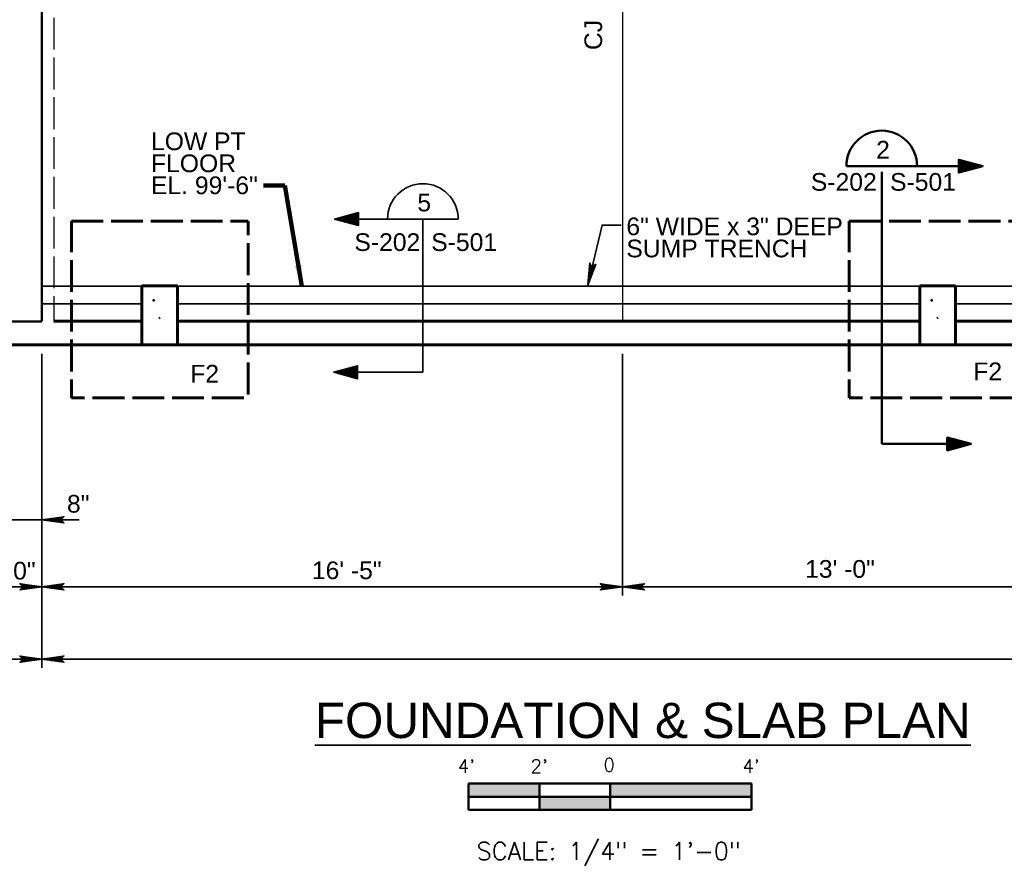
# Model space of a CAD drawing. Extents: x 325 to 1612, y 1797 to 2746.
# Tile 3 of 10: x 730 to 1065, y 1797 to 2083. Entities that reach past the tile are written whole.
import ezdxf
from ezdxf.enums import TextEntityAlignment as Align

# ---------------------------------------------------------------- set-up
doc = ezdxf.new("R2010")
doc.units = 0
doc.header["$LTSCALE"] = 0.075
doc.header["$MEASUREMENT"] = 0
doc.linetypes.add('ACAD_ISO02W100', pattern=[180, 144, -36])
for name, color, linetype, lineweight in [('S-Anno-Dims', 33, 'Continuous', 35), ('S-Anno-Symb', 6, 'Continuous', 50), ('S-Anno-Symb-Sect', 4, 'Continuous', 35), ('S-Anno-Text', 53, 'Continuous', 35), ('S-Anno-Text-Titl', 6, 'Continuous', 35), ('S-Cols-Prim', 6, 'Continuous', 50), ('S-Fndn-Ftng', 4, 'Continuous', 60), ('S-Fndn-Grbm', 4, 'Continuous', 60), ('S-Fndn-Peds', 4, 'Continuous', 60), ('S-Join-Cnst', 3, 'Continuous', 30), ('S-Slab-Dran', 25, 'Continuous', 35), ('S-Wall-Load', 2, 'Continuous', 50)]:
    doc.layers.add(name, color=color, linetype=linetype, lineweight=lineweight)
doc.styles.add('BORD', font='romand.shx')
doc.styles.add('NOTES', font='romans.shx')
doc.styles.add('Style-Arial', font='ARIAL.TTF')
doc.styles.add('Text', font='ARIAL.TTF', dxfattribs={"height": 0.125})
doc.dimstyles.new('Std-Arch', dxfattribs={"dimtxt": 0.125, "dimasz": 0.15, "dimexe": 0.0625, "dimexo": 0.0625, "dimgap": 0.0625, "dimtad": 1, "dimdec": 4, "dimzin": 11, "dimdsep": 46, "dimlunit": 4, "dimtxsty": 'Text', "dimcen": 0.09, "dimclrd": 256, "dimclre": 256, "dimadec": 4, "dimazin": 3, "dimtfac": 1, "dimtdec": 4, "dimtofl": 0, "dimtmove": 1, "dimatfit": 3, "dimfxl": 0, "dimfrac": 2, "dimtzin": 11, "dimlwd": 18, "dimlwe": 18, "dimarcsym": 0})

# ---------------------------------------------------------------- blocks, each defined once
blk = doc.blocks.new('S0014B')
for p, q in [((1, 0.002), (-1, 0.002)), ((-1, -0.1855), (-1, 0.002)), ((-0.5, -0.1855), (-0.5, 0)), ((0, -0.1855), (0, 0)), ((1, 0.002), (1, -0.1855)), ((1, -0.0917), (-1, -0.0917)), ((1, -0.1855), (-1, -0.1855))]:
    blk.add_line(p, q)
at = {"extrusion": (0, 0, -1)}
for points in [[(1, 0.002), (1, -0.0917), (0.5, 0), (0.5, -0.0917)], [(0, 0), (0, -0.0917), (-1, 0.002), (-1, -0.0917)], [(0.5, -0.0917), (0.5, -0.1855), (0, -0.0917), (0, -0.1855)]]:
    blk.add_solid(points, dxfattribs=at)
at = {"lineweight": 18, "style": 'NOTES'}
for s, height, p in [("4'", 0.09375, (-1.0169, 0.1246)), ("2'", 0.09375, (-0.5018, 0.1246)), ('0', 0.0938, (-0.0067, 0.1335)), ("4'", 0.09375, (0.9969, 0.1246))]:
    blk.add_text(s, height=height, dxfattribs=at).set_placement(p, align=Align.MIDDLE_CENTER)
at = {"lineweight": 25, "style": 'NOTES'}
blk.add_text('SCALE: 1/4" = 1\'-0"', height=0.125, dxfattribs=at).set_placement((-0.0089, -0.4767), align=Align.MIDDLE_CENTER)
blk = doc.blocks.new('W10x19')
at = {"layer": 'S-Cols-Prim'}
blk.add_line((-195737.04, -508269.98), (-195736.79, -508269.73), dxfattribs=at)
blk.add_point((-195738.93, -508263.87), dxfattribs=at)

msp = doc.modelspace()

# ---------------------------------------------------------------- linework, layer by layer
at = {"layer": 'S-Anno-Dims'}
for p, q in [((1041.93289, 1972.75763), (1023.46702, 1972.75763)), ((737.88966, 1969.75833), (737.88966, 1863.14133)), ((737.88966, 1969.75833), (737.88966, 1887.69608)), ((737.88966, 1969.75833), (737.88966, 1910.38971)), ((934.88966, 1969.75833), (934.88966, 1887.69608)), ((721.19603, 1913.38371), (750.48441, 1913.38371)), ((705.88966, 1890.69008), (737.88966, 1890.69008)), ((737.88966, 1890.69008), (934.88966, 1890.69008)), ((934.88966, 1890.69008), (1090.88966, 1890.69008)), ((549.88966, 1866.13533), (737.88966, 1866.13533)), ((737.88966, 1866.13533), (1269.88966, 1866.13533))]:
    msp.add_line(p, q, dxfattribs=at)
at = {"layer": 'S-Anno-Dims', "flags": 128}
for points in [[(745.37466, 1912.33583), (737.88966, 1913.38371), (745.36868, 1914.43158), (745.13533, 1914.2579), (744.80625, 1913.94528), (744.64471, 1913.65581), (744.60282, 1913.38371), (744.66266, 1913.07687), (744.83617, 1912.77583), (745.17123, 1912.48057), (745.37466, 1912.33583), (738.11104, 1913.37213), (745.12935, 1914.36211), (744.91395, 1914.2058), (744.56693, 1913.88738), (744.45324, 1913.47634), (744.53103, 1913.06529), (744.73446, 1912.78161), (744.97977, 1912.55004), (745.1473, 1912.42267), (738.50593, 1913.37213), (744.81224, 1914.24632), (744.59086, 1914.10738), (744.47718, 1913.92791), (744.35153, 1913.69633), (744.28571, 1913.37213), (744.32161, 1913.10582), (744.45324, 1912.8974), (744.72249, 1912.72951), (744.90199, 1912.52688), (738.96664, 1913.37213), (744.46521, 1914.11896), (744.2199, 1913.8237), (744.1481, 1913.46476), (744.184, 1913.06529), (744.65667, 1912.63109), (739.48119, 1913.34897), (744.1481, 1913.98001), (744.08229, 1913.7716), (743.93869, 1913.43581), (744.02844, 1913.07687), (744.3994, 1912.75846), (739.95387, 1913.34897), (743.98057, 1913.84686), (743.84894, 1913.59213), (743.78911, 1913.32003), (744.07032, 1912.8974), (740.51629, 1913.34897), (743.73526, 1913.73107), (743.64551, 1913.54002), (743.62158, 1913.32003), (743.84894, 1913.01319), (741.18641, 1913.34897), (743.53183, 1913.6037), (743.46601, 1913.30845), (743.68141, 1913.12898), (741.73687, 1913.34897), (743.37627, 1913.51686), (743.41217, 1913.23318), (742.29929, 1913.34897), (743.31045, 1913.42423), (743.34037, 1913.33739), (742.99334, 1913.33739)], [(730.40466, 1891.73796), (737.88966, 1890.69008), (730.41064, 1889.64221), (730.64399, 1889.81589), (730.97306, 1890.12851), (731.13461, 1890.41798), (731.17649, 1890.69008), (731.11666, 1890.99692), (730.94315, 1891.29797), (730.60809, 1891.59322), (730.40466, 1891.73796), (737.66828, 1890.70166), (730.64997, 1889.71168), (730.86537, 1889.86799), (731.21239, 1890.18641), (731.32607, 1890.59745), (731.24829, 1891.0085), (731.04486, 1891.29218), (730.79955, 1891.52375), (730.63202, 1891.65112), (737.27339, 1890.70166), (730.96708, 1889.82747), (731.18846, 1889.96641), (731.30214, 1890.14588), (731.42779, 1890.37746), (731.4936, 1890.70166), (731.4577, 1890.96797), (731.32607, 1891.17639), (731.05683, 1891.34428), (730.87733, 1891.54691), (736.81268, 1890.70166), (731.31411, 1889.95483), (731.55942, 1890.25009), (731.63122, 1890.60903), (731.59532, 1891.0085), (731.12264, 1891.4427), (736.29812, 1890.72482), (731.63122, 1890.09378), (731.69703, 1890.3022), (731.84063, 1890.63798), (731.75088, 1890.99692), (731.37992, 1891.31533), (735.82545, 1890.72482), (731.79875, 1890.22693), (731.93038, 1890.48167), (731.99021, 1890.75377), (731.709, 1891.17639), (735.26303, 1890.72482), (732.04406, 1890.34272), (732.13381, 1890.53377), (732.15774, 1890.75377), (731.93038, 1891.0606), (734.59291, 1890.72482), (732.24749, 1890.47009), (732.3133, 1890.76535), (732.09791, 1890.94482), (734.04245, 1890.72482), (732.40305, 1890.55693), (732.36715, 1890.84061), (733.48003, 1890.72482), (732.46887, 1890.64956), (732.43895, 1890.7364), (732.78598, 1890.7364)], [(745.37466, 1889.64221), (737.88966, 1890.69008), (745.36868, 1891.73796), (745.13533, 1891.56428), (744.80625, 1891.25165), (744.64471, 1890.96218), (744.60282, 1890.69008), (744.66266, 1890.38325), (744.83617, 1890.0822), (745.17123, 1889.78694), (745.37466, 1889.64221), (738.11104, 1890.6785), (745.12935, 1891.66849), (744.91395, 1891.51217), (744.56693, 1891.19376), (744.45324, 1890.78271), (744.53103, 1890.37167), (744.73446, 1890.08799), (744.97977, 1889.85641), (745.1473, 1889.72905), (738.50593, 1890.6785), (744.81224, 1891.5527), (744.59086, 1891.41375), (744.47718, 1891.23428), (744.35153, 1891.00271), (744.28571, 1890.6785), (744.32161, 1890.41219), (744.45324, 1890.20378), (744.72249, 1890.03589), (744.90199, 1889.83326), (738.96664, 1890.6785), (744.46521, 1891.42533), (744.2199, 1891.13008), (744.1481, 1890.77113), (744.184, 1890.37167), (744.65667, 1889.93747), (739.48119, 1890.65535), (744.1481, 1891.28639), (744.08229, 1891.07797), (743.93869, 1890.74219), (744.02844, 1890.38325), (744.3994, 1890.06483), (739.95387, 1890.65535), (743.98057, 1891.15323), (743.84894, 1890.8985), (743.78911, 1890.6264), (744.07032, 1890.20378), (740.51629, 1890.65535), (743.73526, 1891.03745), (743.64551, 1890.8464), (743.62158, 1890.6264), (743.84894, 1890.31956), (741.18641, 1890.65535), (743.53183, 1890.91008), (743.46601, 1890.61482), (743.68141, 1890.43535), (741.73687, 1890.65535), (743.37627, 1890.82324), (743.41217, 1890.53956), (742.29929, 1890.65535), (743.31045, 1890.73061), (743.34037, 1890.64377), (742.99334, 1890.64377)], [(927.40466, 1891.73796), (934.88966, 1890.69008), (927.41064, 1889.64221), (927.64399, 1889.81589), (927.97306, 1890.12851), (928.13461, 1890.41798), (928.17649, 1890.69008), (928.11666, 1890.99692), (927.94315, 1891.29797), (927.60809, 1891.59322), (927.40466, 1891.73796), (934.66828, 1890.70166), (927.64997, 1889.71168), (927.86537, 1889.86799), (928.21239, 1890.18641), (928.32607, 1890.59745), (928.24829, 1891.0085), (928.04486, 1891.29218), (927.79955, 1891.52375), (927.63202, 1891.65112), (934.27339, 1890.70166), (927.96708, 1889.82747), (928.18846, 1889.96641), (928.30214, 1890.14588), (928.42779, 1890.37746), (928.4936, 1890.70166), (928.4577, 1890.96797), (928.32607, 1891.17639), (928.05683, 1891.34428), (927.87733, 1891.54691), (933.81268, 1890.70166), (928.31411, 1889.95483), (928.55942, 1890.25009), (928.63122, 1890.60903), (928.59532, 1891.0085), (928.12264, 1891.4427), (933.29812, 1890.72482), (928.63122, 1890.09378), (928.69703, 1890.3022), (928.84063, 1890.63798), (928.75088, 1890.99692), (928.37992, 1891.31533), (932.82545, 1890.72482), (928.79875, 1890.22693), (928.93038, 1890.48167), (928.99021, 1890.75377), (928.709, 1891.17639), (932.26303, 1890.72482), (929.04406, 1890.34272), (929.13381, 1890.53377), (929.15774, 1890.75377), (928.93038, 1891.0606), (931.59291, 1890.72482), (929.24749, 1890.47009), (929.3133, 1890.76535), (929.09791, 1890.94482), (931.04245, 1890.72482), (929.40305, 1890.55693), (929.36715, 1890.84061), (930.48003, 1890.72482), (929.46887, 1890.64956), (929.43895, 1890.7364), (929.78598, 1890.7364)], [(942.37466, 1889.64221), (934.88966, 1890.69008), (942.36868, 1891.73796), (942.13533, 1891.56428), (941.80625, 1891.25165), (941.64471, 1890.96218), (941.60282, 1890.69008), (941.66266, 1890.38325), (941.83617, 1890.0822), (942.17123, 1889.78694), (942.37466, 1889.64221), (935.11104, 1890.6785), (942.12935, 1891.66849), (941.91395, 1891.51217), (941.56693, 1891.19376), (941.45324, 1890.78271), (941.53103, 1890.37167), (941.73446, 1890.08799), (941.97977, 1889.85641), (942.1473, 1889.72905), (935.50593, 1890.6785), (941.81224, 1891.5527), (941.59086, 1891.41375), (941.47718, 1891.23428), (941.35153, 1891.00271), (941.28571, 1890.6785), (941.32161, 1890.41219), (941.45324, 1890.20378), (941.72249, 1890.03589), (941.90199, 1889.83326), (935.96664, 1890.6785), (941.46521, 1891.42533), (941.2199, 1891.13008), (941.1481, 1890.77113), (941.184, 1890.37167), (941.65667, 1889.93747), (936.48119, 1890.65535), (941.1481, 1891.28639), (941.08229, 1891.07797), (940.93869, 1890.74219), (941.02844, 1890.38325), (941.3994, 1890.06483), (936.95387, 1890.65535), (940.98057, 1891.15323), (940.84894, 1890.8985), (940.78911, 1890.6264), (941.07032, 1890.20378), (937.51629, 1890.65535), (940.73526, 1891.03745), (940.64551, 1890.8464), (940.62158, 1890.6264), (940.84894, 1890.31956), (938.18641, 1890.65535), (940.53183, 1890.91008), (940.46601, 1890.61482), (940.68141, 1890.43535), (938.73687, 1890.65535), (940.37627, 1890.82324), (940.41217, 1890.53956), (939.29929, 1890.65535), (940.31045, 1890.73061), (940.34037, 1890.64377), (939.99334, 1890.64377)], [(730.40466, 1867.18321), (737.88966, 1866.13533), (730.41064, 1865.08746), (730.64399, 1865.26114), (730.97306, 1865.57376), (731.13461, 1865.86323), (731.17649, 1866.13533), (731.11666, 1866.44217), (730.94315, 1866.74322), (730.60809, 1867.03847), (730.40466, 1867.18321), (737.66828, 1866.14691), (730.64997, 1865.15693), (730.86537, 1865.31324), (731.21239, 1865.63166), (731.32607, 1866.0427), (731.24829, 1866.45375), (731.04486, 1866.73743), (730.79955, 1866.969), (730.63202, 1867.09637), (737.27339, 1866.14691), (730.96708, 1865.27272), (731.18846, 1865.41166), (731.30214, 1865.59113), (731.42779, 1865.82271), (731.4936, 1866.14691), (731.4577, 1866.41322), (731.32607, 1866.62164), (731.05683, 1866.78953), (730.87733, 1866.99216), (736.81268, 1866.14691), (731.31411, 1865.40008), (731.55942, 1865.69534), (731.63122, 1866.05428), (731.59532, 1866.45375), (731.12264, 1866.88795), (736.29812, 1866.17007), (731.63122, 1865.53903), (731.69703, 1865.74745), (731.84063, 1866.08323), (731.75088, 1866.44217), (731.37992, 1866.76058), (735.82545, 1866.17007), (731.79875, 1865.67218), (731.93038, 1865.92692), (731.99021, 1866.19902), (731.709, 1866.62164), (735.26303, 1866.17007), (732.04406, 1865.78797), (732.13381, 1865.97902), (732.15774, 1866.19902), (731.93038, 1866.50585), (734.59291, 1866.17007), (732.24749, 1865.91534), (732.3133, 1866.2106), (732.09791, 1866.39007), (734.04245, 1866.17007), (732.40305, 1866.00218), (732.36715, 1866.28586), (733.48003, 1866.17007), (732.46887, 1866.09481), (732.43895, 1866.18165), (732.78598, 1866.18165)], [(745.37466, 1865.08746), (737.88966, 1866.13533), (745.36868, 1867.18321), (745.13533, 1867.00953), (744.80625, 1866.6969), (744.64471, 1866.40743), (744.60282, 1866.13533), (744.66266, 1865.8285), (744.83617, 1865.52745), (745.17123, 1865.23219), (745.37466, 1865.08746), (738.11104, 1866.12375), (745.12935, 1867.11374), (744.91395, 1866.95742), (744.56693, 1866.63901), (744.45324, 1866.22796), (744.53103, 1865.81692), (744.73446, 1865.53324), (744.97977, 1865.30166), (745.1473, 1865.1743), (738.50593, 1866.12375), (744.81224, 1866.99795), (744.59086, 1866.859), (744.47718, 1866.67953), (744.35153, 1866.44796), (744.28571, 1866.12375), (744.32161, 1865.85744), (744.45324, 1865.64903), (744.72249, 1865.48114), (744.90199, 1865.27851), (738.96664, 1866.12375), (744.46521, 1866.87058), (744.2199, 1866.57533), (744.1481, 1866.21638), (744.184, 1865.81692), (744.65667, 1865.38272), (739.48119, 1866.1006), (744.1481, 1866.73164), (744.08229, 1866.52322), (743.93869, 1866.18744), (744.02844, 1865.8285), (744.3994, 1865.51008), (739.95387, 1866.1006), (743.98057, 1866.59848), (743.84894, 1866.34375), (743.78911, 1866.07165), (744.07032, 1865.64903), (740.51629, 1866.1006), (743.73526, 1866.4827), (743.64551, 1866.29165), (743.62158, 1866.07165), (743.84894, 1865.76481), (741.18641, 1866.1006), (743.53183, 1866.35533), (743.46601, 1866.06007), (743.68141, 1865.8806), (741.73687, 1866.1006), (743.37627, 1866.26849), (743.41217, 1865.98481), (742.29929, 1866.1006), (743.31045, 1866.17586), (743.34037, 1866.08902), (742.99334, 1866.08902)]]:
    msp.add_lwpolyline(points, dxfattribs=at)
at = {"layer": 'S-Anno-Symb'}
for p, q in [((1010.91922, 2033.44631, -0.00197), (1053.91635, 2033.44631, -0.00197)), ((1022.90485, 2031.45431, -0.00197), (1022.90485, 1939.15119, -0.00197)), ((1022.90485, 1939.15119, -0.00197), (1050.64322, 1939.15119, -0.00197))]:
    msp.add_line(p, q, dxfattribs=at)
at = {"layer": 'S-Anno-Symb', "elevation": -0.00197, "flags": 128}
for points in [[(1057.18935, 2033.44631), (1049.07735, 2035.60631), (1049.07735, 2031.23831), (1057.18935, 2033.44631), (1049.15535, 2035.45631), (1049.13735, 2031.38831), (1056.82935, 2033.44031), (1049.30535, 2035.25831), (1049.23935, 2031.58631), (1056.44535, 2033.44031), (1049.52135, 2035.01831), (1049.43735, 2031.83831), (1056.00135, 2033.41631), (1049.71935, 2034.80831), (1049.68335, 2032.07831), (1055.49135, 2033.40431), (1049.92335, 2034.55631), (1049.81535, 2032.25831), (1054.89135, 2033.37431), (1050.15735, 2034.29231), (1050.04335, 2032.49831), (1054.18335, 2033.37431), (1050.42735, 2033.99231), (1050.24735, 2032.79231), (1053.53535, 2033.35631), (1050.67935, 2033.72231), (1050.46935, 2032.99031), (1052.83935, 2033.32031), (1050.79935, 2033.48231), (1050.66135, 2033.15831), (1051.68735, 2033.30231)], [(1053.2616, 1939.15119), (1045.1496, 1941.31119), (1045.1496, 1936.94319), (1053.2616, 1939.15119), (1045.2276, 1941.16119), (1045.2096, 1937.09319), (1052.9016, 1939.14519), (1045.3776, 1940.96319), (1045.3116, 1937.29119), (1052.5176, 1939.14519), (1045.5936, 1940.72319), (1045.5096, 1937.54319), (1052.0736, 1939.12119), (1045.7916, 1940.51319), (1045.7556, 1937.78319), (1051.5636, 1939.10919), (1045.9956, 1940.26119), (1045.8876, 1937.96319), (1050.9636, 1939.07919), (1046.2296, 1939.99719), (1046.1156, 1938.20319), (1050.2556, 1939.07919), (1046.4996, 1939.69719), (1046.3196, 1938.49719), (1049.6076, 1939.06119), (1046.7516, 1939.42719), (1046.5416, 1938.69519), (1048.9116, 1939.02519), (1046.8716, 1939.18719), (1046.7336, 1938.86319), (1047.7596, 1939.00719)]]:
    msp.add_lwpolyline(points, dxfattribs=at)
at = {"layer": 'S-Anno-Symb'}
msp.add_arc((1022.91925, 2033.45591, -0.00197), 12, 0, 180, dxfattribs=at)
at = {"layer": 'S-Anno-Symb-Sect'}
for p, q in [((838.42574, 2015.44044), (879.17286, 2015.44044)), ((867.17286, 2015.44044), (867.17286, 1963.45944)), ((838.42574, 1963.45944), (867.17286, 1963.45944))]:
    msp.add_line(p, q, dxfattribs=at)
at = {"layer": 'S-Anno-Symb-Sect', "flags": 128}
for points in [[(837.23074, 2015.44044), (845.34274, 2013.28044), (845.34274, 2017.64844), (837.23074, 2015.44044), (845.26474, 2013.43044), (845.28274, 2017.49844), (837.59074, 2015.44644), (845.11474, 2013.62844), (845.18074, 2017.30044), (837.97474, 2015.44644), (844.89874, 2013.86844), (844.98274, 2017.04844), (838.41874, 2015.47044), (844.70074, 2014.07844), (844.73674, 2016.80844), (838.92874, 2015.48244), (844.49674, 2014.33044), (844.60474, 2016.62844), (839.52874, 2015.51244), (844.26274, 2014.59444), (844.37674, 2016.38844), (840.23674, 2015.51244), (843.99274, 2014.89444), (844.17274, 2016.09444), (840.88474, 2015.53044), (843.74074, 2015.16444), (843.95074, 2015.89644), (841.58074, 2015.56644), (843.62074, 2015.40444), (843.75874, 2015.72844), (842.73274, 2015.58444)], [(836.91449, 1963.45944), (845.02649, 1961.29944), (845.02649, 1965.66744), (836.91449, 1963.45944), (844.94849, 1961.44944), (844.96649, 1965.51744), (837.27449, 1963.46544), (844.79849, 1961.64744), (844.86449, 1965.31944), (837.65849, 1963.46544), (844.58249, 1961.88744), (844.66649, 1965.06744), (838.10249, 1963.48944), (844.38449, 1962.09744), (844.42049, 1964.82744), (838.61249, 1963.50144), (844.18049, 1962.34944), (844.28849, 1964.64744), (839.21249, 1963.53144), (843.94649, 1962.61344), (844.06049, 1964.40744), (839.92049, 1963.53144), (843.67649, 1962.91344), (843.85649, 1964.11344), (840.56849, 1963.54944), (843.42449, 1963.18344), (843.63449, 1963.91544), (841.26449, 1963.58544), (843.30449, 1963.42344), (843.44249, 1963.74744), (842.41649, 1963.60344)]]:
    msp.add_lwpolyline(points, dxfattribs=at)
at = {"layer": 'S-Anno-Symb-Sect'}
msp.add_arc((867.18726, 2015.45004), 12, 0, 180, dxfattribs=at)
at = {"layer": 'S-Anno-Text', "elevation": 0.00197, "flags": 128}
for points in [[(923.11536, 1993.05304), (928.01293, 2013.42693), (934.47773, 2013.42693)], [(923.79571, 2000.58035), (923.11536, 1993.05304), (925.83528, 2000.0983), (925.61312, 1999.91053), (925.23389, 1999.6611), (924.91529, 1999.56955), (924.64079, 1999.59059), (924.35558, 1999.71858), (924.10183, 1999.95596), (923.89043, 2000.34935), (923.79571, 2000.58035), (923.15439, 1993.27126), (925.71324, 1999.88102), (925.51207, 1999.70678), (925.12313, 1999.44118), (924.69701, 1999.42388), (924.31439, 1999.59303), (924.08436, 1999.8556), (923.91458, 2000.14711), (923.82861, 2000.3392), (923.24412, 1993.65582), (925.52842, 1999.59852), (925.34281, 1999.4145), (925.1422, 1999.34458), (924.88814, 1999.27484), (924.55746, 1999.28441), (924.30627, 1999.37988), (924.13322, 1999.55543), (924.0309, 1999.85578), (923.87436, 2000.07663), (923.34881, 1994.10447), (925.32554, 1999.28951), (924.98226, 1999.11771), (924.61639, 1999.12935), (924.23553, 1999.25508), (923.9201, 1999.81405), (923.44318, 1994.61083), (925.11817, 1999.01227), (924.90025, 1998.99553), (924.54062, 1998.93199), (924.21146, 1999.10095), (923.98567, 1999.53456), (923.55058, 1995.07114), (924.95043, 1998.87938), (924.67245, 1998.80907), (924.39387, 1998.81263), (924.0462, 1999.18252), (923.67838, 1995.61885), (924.78193, 1998.66679), (924.57548, 1998.6228), (924.3558, 1998.64949), (924.10866, 1998.94062), (923.83065, 1996.27144), (924.61167, 1998.49763), (924.30918, 1998.50062), (924.18335, 1998.75117), (923.95573, 1996.8075), (924.49175, 1998.36586), (924.22365, 1998.46528), (924.08353, 1997.35521), (924.38659, 1998.32282), (924.30882, 1998.37168), (924.22996, 1998.03374)]]:
    msp.add_lwpolyline(points, dxfattribs=at)
at = {"layer": 'S-Fndn-Ftng', "linetype": 'ACAD_ISO02W100', "lineweight": 30}
msp.add_line((741.89511, 2488.76156), (741.89511, 1980.76052), dxfattribs=at)
at = {"layer": 'S-Fndn-Grbm'}
for p, q in [((741.89511, 1980.772), (771.83564, 1980.772)), ((783.95564, 1980.772), (1035.83564, 1980.772)), ((1047.95564, 1980.772), (1251.83564, 1980.772)), ((703.89411, 1972.752), (1269.89939, 1972.752))]:
    msp.add_line(p, q, dxfattribs=at)
at = {"layer": 'S-Fndn-Grbm', "linetype": 'ACAD_ISO02W100'}
for points in [[(747.89564, 2014.75763), (807.89564, 2014.75763), (807.89564, 1954.75763), (747.89564, 1954.75763)], [(1011.89564, 2014.75763), (1071.89564, 2014.75763), (1071.89564, 1954.75763), (1011.89564, 1954.75763)]]:
    msp.add_3dface(points, dxfattribs=at)
at = {"layer": 'S-Fndn-Peds'}
for p, q in [((783.95564, 1992.75763), (771.83564, 1992.75763)), ((771.83564, 1972.752), (771.83564, 1992.75763)), ((783.95564, 1972.752), (783.95564, 1992.75763)), ((1035.83564, 1972.752), (1035.83564, 1992.75763)), ((1047.95564, 1992.75763), (1035.83564, 1992.75763)), ((1047.95564, 1972.752), (1047.95564, 1992.75763))]:
    msp.add_line(p, q, dxfattribs=at)
at = {"layer": 'S-Join-Cnst'}
msp.add_line((934.89511, 2368.73741), (934.89511, 1980.89744), dxfattribs=at)
at = {"layer": 'S-Slab-Dran'}
for p, q in [((737.89511, 1992.73825), (771.83564, 1992.73825)), ((783.95564, 1992.73825), (1035.83564, 1992.73825)), ((1047.95564, 1992.73825), (1251.83564, 1992.73825)), ((737.89511, 1986.73825), (771.83564, 1986.73825)), ((783.95564, 1986.73825), (1035.83564, 1986.73825)), ((1047.95564, 1986.73825), (1251.83564, 1986.73825))]:
    msp.add_line(p, q, dxfattribs=at)
at = {"layer": 'S-Wall-Load'}
for p, q in [((737.89511, 2484.74593), (737.89511, 1980.76052)), ((697.89411, 1980.752), (737.89511, 1980.752))]:
    msp.add_line(p, q, dxfattribs=at)

# ---------------------------------------------------------------- block references
at = {"layer": 'S-Anno-Symb', "xscale": 48, "yscale": 48, "zscale": 48}
msp.add_blockref('S0014B', (930.71207, 1823.86994), dxfattribs=at)
at = {"layer": 'S-Cols-Prim'}
for p in [(196514.75394, 510251.74166), (196778.75394, 510251.74166)]:
    msp.add_blockref('W10x19', p, dxfattribs=at)

# ---------------------------------------------------------------- texts
at = {"layer": 'S-Anno-Dims', "char_height": 6, "attachment_point": 1, "style": 'NOTES'}
for s, insert, line_spacing_factor in [('\\fArial|b0|i0|c0|p39;8"', (746.39682, 1921.84698), 0.731627), ('\\fArial|b0|i0|c0|p39;2\' -10" ', (712.08741, 1899.13957), 0.734563), ('\\fArial|b0|i0|c0|p39;16\' -5" ', (829.51278, 1899.27581), 0.73751), ('\\fArial|b0|i0|c0|p39;13\' -0" ', (996.90886, 1899.74813), 0.73751)]:
    msp.add_mtext(s, dxfattribs=dict(at, insert=insert, line_spacing_factor=line_spacing_factor))
at = {"layer": 'S-Anno-Symb', "char_height": 5.9999999, "attachment_point": 1, "style": 'NOTES'}
for s, insert, line_spacing_factor in [('\\fArial|b0|i0|c0|p39;2', (1021.01215, 2041.98869, -0.00197), 0.746422), ('\\fArial|b0|i0|c0|p39;S-202', (998.85782, 2031.06165, -0.00197), 0.749417), ('\\fArial|b0|i0|c0|p39;S-501', (1025.74285, 2031.06165, -0.00197), 0.746422)]:
    msp.add_mtext(s, dxfattribs=dict(at, insert=insert, line_spacing_factor=line_spacing_factor))
at = {"layer": 'S-Anno-Symb-Sect', "char_height": 5.9999999, "attachment_point": 1, "style": 'NOTES'}
for s, insert, line_spacing_factor in [('\\fArial|b0|i0|c0|p39;5', (865.3055, 2024.06032), 0.752424), ('\\fArial|b0|i0|c0|p39;S-202', (843.94477, 2010.62844), 0.755442), ('\\fArial|b0|i0|c0|p39;S-501', (870.01086, 2010.62844), 0.752424)]:
    msp.add_mtext(s, dxfattribs=dict(at, insert=insert, line_spacing_factor=line_spacing_factor))
at = {"layer": 'S-Anno-Text', "insert": (922.01214, 2072.78907), "char_height": 6, "attachment_point": 1, "rotation": 90, "line_spacing_factor": 0.758473, "style": 'NOTES'}
msp.add_mtext('\\fArial|b0|i0|c0|p39;CJ', dxfattribs=at)
at = {"layer": 'S-Anno-Text', "lineweight": 25, "insert": (774.90643, 2023.8195), "char_height": 6, "attachment_point": 7, "line_spacing_factor": 0.746422, "style": 'NOTES'}
msp.add_mtext('\\fArial|b0|i0|c0|p39;LOW PT\\PFLOOR\\PEL. 99\'-6"', dxfattribs=at)
at = {"layer": 'S-Anno-Text', "char_height": 6, "attachment_point": 1, "style": 'NOTES'}
for s, insert, line_spacing_factor in [('\\fArial|b0|i0|c0|p39;6" WIDE x 3" DEEP\\PSUMP TRENCH', (936.24085, 2015.97367, 0.00197), 0.749417), ('\\fArial|b0|i0|c0|p39;F2', (788.23194, 1965.98548), 0.73751), ('\\fArial|b0|i0|c0|p39;F2', (1053.97788, 1966.78497), 0.73751)]:
    msp.add_mtext(s, dxfattribs=dict(at, insert=insert, line_spacing_factor=line_spacing_factor))
at = {"layer": 'S-Anno-Text-Titl', "insert": (941.81049, 1845.27845), "char_height": 11.9999998, "attachment_point": 5, "line_spacing_factor": 1.246478, "style": 'BORD'}
msp.add_mtext('\\fArial|b0|i0|c0|p39;\\LFOUNDATION & SLAB PLAN', dxfattribs=at)

# ---------------------------------------------------------------- leaders
at = {"layer": 'S-Anno-Text', "lineweight": 18, "annotation_type": 0, "has_hookline": 1, "hookline_direction": 1, "text_width": 42.2561}
msp.add_leader([(826.05328, 1992.73825), (820.30613, 2026.88124), (813.10613, 2026.88124)], dimstyle='Std-Arch', override={"dimtxt": 6, "dimasz": 7.2, "dimgap": 3, "dimtad": 0, "dimtxsty": 'Style-Arial', "dimclrd": 0, "dimlwd": 65534}, dxfattribs=at)

doc.saveas('drawing.dxf')
